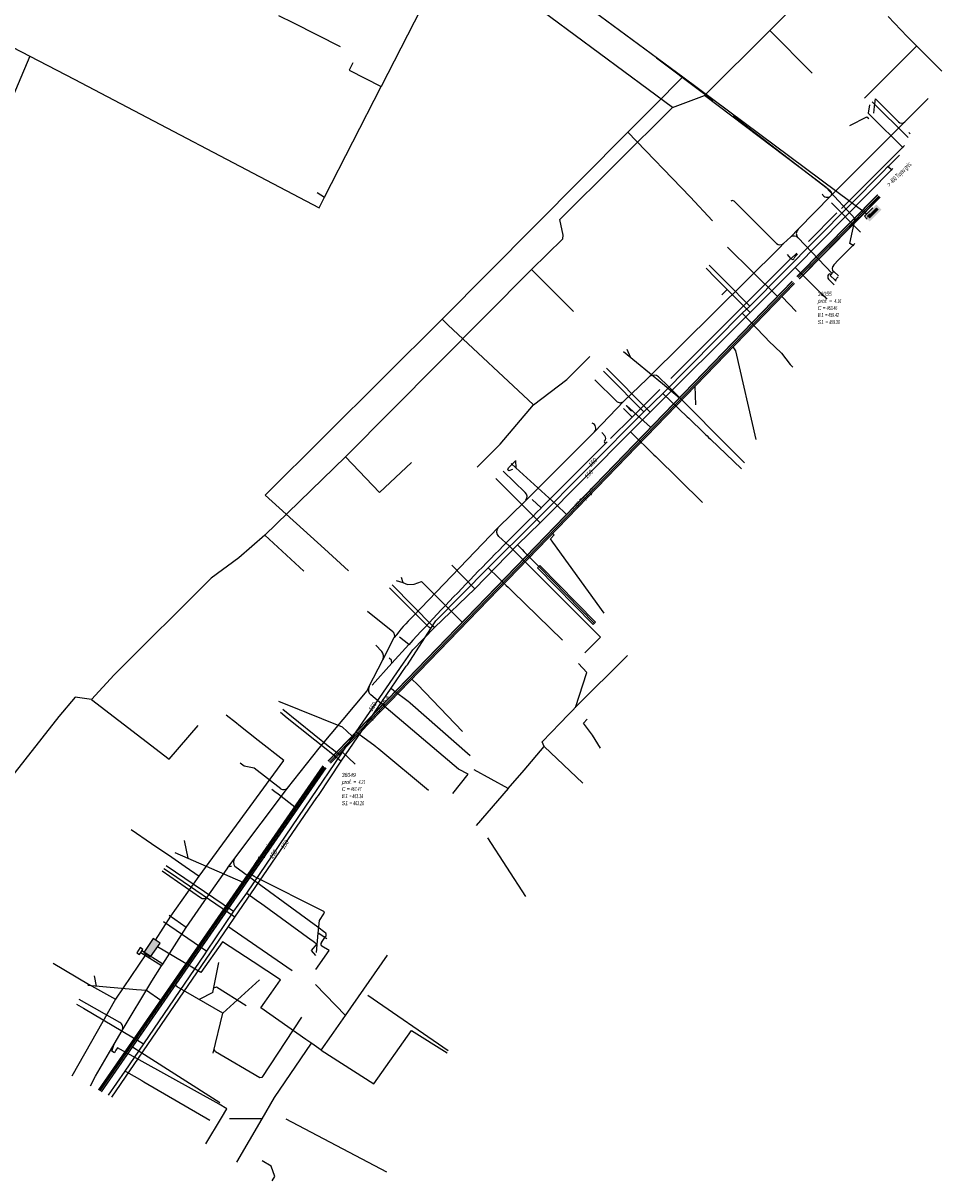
# Model space of a CAD drawing. Header units: metres. Extents: x 2695563 to 2696938, y 1260544 to 1262032.
# Tile 109 of 256: x 2696334 to 2696446, y 1260544 to 1260686. Entities that reach past the tile are written whole.
import ezdxf

# ---------------------------------------------------------------- set-up
doc = ezdxf.new("R2010")
doc.units = ezdxf.units.M
doc.header["$LTSCALE"] = 100
for name, pattern in [('AUSGEZOGEN', [0]), ('STRICHLINIE2_S3', [0.25, 0.15, -0.1]), ('VERDECKT2_S2', [0.18, 0.1, -0.08])]:
    doc.linetypes.add(name, pattern=pattern)
for name, color, linetype in [('Eau portable_Cadastre des conduites_Conduite', 171, 'AUSGEZOGEN'), ('Eau potable_Cadastre des conduites_Conduite_Texte', 171, 'AUSGEZOGEN'), ('Eau potable_Cadastre des conduites_Tube de protection', 171, 'AUSGEZOGEN'), ('EU_Cadastre des conduites', 24, 'AUSGEZOGEN'), ('EU_Cadastre des conduites – Texte', 7, 'AUSGEZOGEN'), ('EU_Cadastre des conduites_Regard normalisé – Texte', 24, 'AUSGEZOGEN'), ('Gaz_Cadastre des conduites_Conduite', 32, 'AUSGEZOGEN'), ('Gaz_Cadastre des conduites_Conduite_Texte', 32, 'AUSGEZOGEN'), ('Réseau électrique_Cadastre des conduite_Bord du tracé', 1, 'AUSGEZOGEN'), ('Réseau électrique_Cadastre des conduite_Tronçon de tracé', 1, 'AUSGEZOGEN'), ('Réseau électrique_Cadastre des conduites_Ouvrage_Surface-Ligne-Point', 1, 'AUSGEZOGEN'), ('TV_Cadastre des conduites_CONDUITE', 92, 'AUSGEZOGEN'), ('Télécommunications_SW_Cadastre des conduites_Bord du tracé', 94, 'AUSGEZOGEN'), ('Télécommunications_SW_Cadastre des conduites_Ouvrage', 94, 'AUSGEZOGEN')]:
    doc.layers.add(name, color=color, linetype=linetype)
doc.styles.add('ARIAL', font='arial.ttf')
pattern_1 = [(0, (2699905, 1265050), (2025, 2025), [2025, -2025]), (90, (2699905, 1265050), (-2025, 2025), [2025, -2025])]

# ---------------------------------------------------------------- blocks, each defined once
blk = doc.blocks.new('COMPLEXOBJECT_2074')
at = {"layer": 'Réseau électrique_Cadastre des conduite_Tronçon de tracé', "color": 1, "linetype": 'AUSGEZOGEN', "transparency": 33554687}
blk.add_line((6380.42, 10613.13), (6390.82, 10623.97), dxfattribs=at)
blk.add_arc((6394.48, 10598.4), 20.36, 133.6565, 143.548, dxfattribs=at)
blk = doc.blocks.new('COMPLEXOBJECT_2075')
at = {"layer": 'Réseau électrique_Cadastre des conduite_Tronçon de tracé', "color": 1, "linetype": 'AUSGEZOGEN', "transparency": 33554687}
blk.add_line((6377.94, 10611.2), (6374.83, 10613.69), dxfattribs=at)
blk.add_arc((6377.54, 10610.74), 0.61, 336.7324, 48.4643, dxfattribs=at)
blk = doc.blocks.new('COMPLEXOBJECT_2076')
at = {"layer": 'Réseau électrique_Cadastre des conduite_Tronçon de tracé', "color": 1, "linetype": 'AUSGEZOGEN', "transparency": 33554687}
blk.add_line((6392.17, 10621.72), (6390.9, 10622.89), dxfattribs=at)
blk.add_arc((6391.42, 10623.47), 0.784, 140.3894, 227.7667, dxfattribs=at)
blk = doc.blocks.new('COMPLEXOBJECT_2092')
at = {"layer": 'Réseau électrique_Cadastre des conduite_Tronçon de tracé', "color": 1, "linetype": 'AUSGEZOGEN', "transparency": 33554687}
blk.add_line((6376.56, 10608.8), (6375.82, 10609.55), dxfattribs=at)
blk.add_arc((6375.91, 10608.19), 0.892, 332.7875, 43.284, dxfattribs=at)
blk = doc.blocks.new('COMPLEXOBJECT_2093')
at = {"layer": 'Réseau électrique_Cadastre des conduite_Tronçon de tracé', "color": 1, "linetype": 'AUSGEZOGEN', "transparency": 33554687}
blk.add_line((6432.02, 10653.73), (6431.33, 10654.42), dxfattribs=at)
blk.add_arc((6431.63, 10654.71), 0.412, 138.744, 224.3302, dxfattribs=at)
blk = doc.blocks.new('COMPLEXOBJECT_2094')
at = {"layer": 'Réseau électrique_Cadastre des conduite_Tronçon de tracé', "color": 1, "linetype": 'STRICHLINIE2_S3', "transparency": 33554687}
blk.add_line((6431.52, 10665.25), (6417.17, 10676.29), dxfattribs=at)
blk.add_arc((6431.24, 10664.87), 0.471, 332.0657, 53.7982, dxfattribs=at)
blk = doc.blocks.new('COMPLEXOBJECT_2095')
at = {"layer": 'Réseau électrique_Cadastre des conduite_Tronçon de tracé', "color": 1, "linetype": 'AUSGEZOGEN', "transparency": 33554687}
for p, q in [((6427.42, 10657.6), (6426.73, 10656.93)), ((6427.21, 10657.15), (6427.52, 10657.47))]:
    blk.add_line(p, q, dxfattribs=at)
for centre, radius, start, end in [((6426.91, 10657.06), 0.222, 213.4184, 341.7897), ((6427.4, 10656.93), 0.284, 131.772, 169.5125)]:
    blk.add_arc(centre, radius, start, end, dxfattribs=at)
blk = doc.blocks.new('COMPLEXOBJECT_2096')
at = {"layer": 'Réseau électrique_Cadastre des conduite_Tronçon de tracé', "color": 1, "linetype": 'AUSGEZOGEN', "transparency": 33554687}
blk.add_line((6403.92, 10635.2), (6403.53, 10635.63), dxfattribs=at)
for centre, radius, start, end in [((6403.96, 10634.49), 0.132, 136.2346, 303.8794), ((6403.54, 10634.92), 0.476, 313.7621, 36.3774)]:
    blk.add_arc(centre, radius, start, end, dxfattribs=at)
blk = doc.blocks.new('COMPLEXOBJECT_2098')
at = {"layer": 'Réseau électrique_Cadastre des conduite_Tronçon de tracé', "color": 1, "linetype": 'AUSGEZOGEN', "transparency": 33554687}
blk.add_line((6424.93, 10658.78), (6419.74, 10663.95), dxfattribs=at)
for centre, radius, start, end in [((6419.54, 10663.74), 0.292, 46.2292, 131.7454), ((6425.38, 10659.32), 0.707, 230.2925, 308.5514)]:
    blk.add_arc(centre, radius, start, end, dxfattribs=at)
blk = doc.blocks.new('COMPLEXOBJECT_2099')
at = {"layer": 'Réseau électrique_Cadastre des conduite_Tronçon de tracé', "color": 1, "linetype": 'AUSGEZOGEN', "transparency": 33554687}
blk.add_line((6394.16, 10628.29), (6391.45, 10630.88), dxfattribs=at)
blk.add_arc((6393.69, 10627.76), 0.704, 320.683, 48.8054, dxfattribs=at)
blk = doc.blocks.new('COMPLEXOBJECT_2100')
at = {"layer": 'Réseau électrique_Cadastre des conduite_Tronçon de tracé', "color": 1, "linetype": 'AUSGEZOGEN', "transparency": 33554687}
blk.add_line((6411.67, 10641.3), (6410.49, 10642.43), dxfattribs=at)
blk.add_arc((6409.9, 10641.81), 0.856, 46.3308, 128.6857, dxfattribs=at)
blk = doc.blocks.new('COMPLEXOBJECT_2706')
at = {"layer": 'Réseau électrique_Cadastre des conduite_Tronçon de tracé', "color": 1, "linetype": 'AUSGEZOGEN', "transparency": 33554687}
for p, q in [((6369.59, 10574.37), (6368.73, 10575)), ((6369.17, 10573.14), (6369.69, 10573.88))]:
    blk.add_line(p, q, dxfattribs=at)
for centre, radius, start, end in [((6369.4, 10574.07), 0.352, 326.0459, 56.9321), ((6369.4, 10572.95), 0.301, 142.156, 237.0662)]:
    blk.add_arc(centre, radius, start, end, dxfattribs=at)

msp = doc.modelspace()

# ---------------------------------------------------------------- hatches: boundary and pattern name
at = {"layer": 'Réseau électrique_Cadastre des conduite_Bord du tracé', "lineweight": 18, "transparency": 33554687}
h = msp.add_hatch(dxfattribs=at)
h.set_pattern_fill('MUSTER', color=1, scale=6075, style=0, pattern_type=2)
h.set_pattern_definition([(0, (2708005, 1273150), (6075, 6075), [6075, -6075]), (90, (2708005, 1273150), (-6075, 6075), [6075, -6075])])
h.paths.add_polyline_path([(2696433.52, 1260654.61), (2696432.96, 1260655.14), (2696432.5, 1260654.68)], flags=0)
at = {"layer": 'Réseau électrique_Cadastre des conduites_Ouvrage_Surface-Ligne-Point', "lineweight": 18, "transparency": 33554687}
h = msp.add_hatch(dxfattribs=at)
h.set_pattern_fill('MUSTER', color=1, scale=2025, style=0, pattern_type=2)
h.set_pattern_definition(pattern_1)
h.paths.add_polyline_path([(2696433.55, 1260654.58), (2696433.11, 1260654.11), (2696434.11, 1260653.17), (2696434.55, 1260653.64)], flags=0)
h = msp.add_hatch(dxfattribs=at)
h.set_pattern_fill('MUSTER', color=1, scale=2025, style=0, pattern_type=2)
h.set_pattern_definition(pattern_1)
h.paths.add_polyline_path([(2696348.27, 1260572.09), (2696347.94, 1260572.32), (2696347.51, 1260571.69), (2696347.84, 1260571.46)], flags=0)
at = {"layer": 'Télécommunications_SW_Cadastre des conduites_Ouvrage', "transparency": 33554687}
for points in [[(2696438.79, 1260662.74), (2696438.15, 1260663.38), (2696436.71, 1260661.93), (2696437.34, 1260661.29)], [(2696438.44, 1260662.74), (2696438.15, 1260663.02), (2696437.06, 1260661.93), (2696437.34, 1260661.64)], [(2696350.36, 1260572.87), (2696349.53, 1260573.43), (2696348.38, 1260571.74), (2696349.21, 1260571.18)]]:
    msp.add_hatch(color=7, dxfattribs=at).paths.add_polyline_path(points)

# ---------------------------------------------------------------- linework, layer by layer
at = {"layer": 'Eau portable_Cadastre des conduites_Conduite', "color": 7, "linetype": 'AUSGEZOGEN', "transparency": 33554687}
for p, q in [((2696442.07, 1260671.56), (2696437.64, 1260675.93)), ((2696388.94, 1260616.28), (2696386.12, 1260619.16)), ((2696350.78, 1260575.52), (2696356.11, 1260571.9))]:
    msp.add_line(p, q, dxfattribs=at)
for points in [[(2696380.2, 1260607.16), (2696381.34, 1260608.81), (2696383.98, 1260611.55), (2696388.94, 1260616.28), (2696394.18, 1260621.67), (2696396.97, 1260624.36), (2696408.02, 1260635.51), (2696410.44, 1260637.93), (2696422.69, 1260650.12), (2696428.19, 1260655.67), (2696440.16, 1260667.77)], [(2696419.87, 1260652.95), (2696419.65, 1260653.17), (2696419.45, 1260653.37), (2696418.45, 1260654.39), (2696417.29, 1260655.55)], [(2696428.19, 1260655.67), (2696428.32, 1260655.54), (2696430.6, 1260653.26), (2696431.26, 1260652.59), (2696431.4, 1260652.46)], [(2696422.69, 1260650.12), (2696422.52, 1260650.3), (2696419.87, 1260652.95), (2696419.23, 1260652.31)], [(2696431.4, 1260652.46), (2696431.56, 1260652.3), (2696431.78, 1260652.08), (2696432.09, 1260651.77)], [(2696410.44, 1260637.93), (2696410.31, 1260638.06), (2696405.1, 1260643.32)], [(2696408.02, 1260635.51), (2696408.15, 1260635.38), (2696410.88, 1260632.71)], [(2696410.88, 1260632.71), (2696411.12, 1260632.48), (2696416.86, 1260626.86)], [(2696396.97, 1260624.36), (2696396.84, 1260624.49), (2696391.53, 1260629.81)], [(2696394.18, 1260621.67), (2696394.31, 1260621.53), (2696394.75, 1260621.08), (2696395, 1260620.82), (2696396.78, 1260619.01), (2696403.59, 1260612.05)], [(2696383.98, 1260611.55), (2696383.85, 1260611.68), (2696378.8, 1260616.78)], [(2696368.91, 1260590.66), (2696372.46, 1260595.88), (2696374.4, 1260598.74), (2696380.2, 1260607.16)], [(2696365.4, 1260601.52), (2696371.17, 1260596.88), (2696371.4, 1260596.71), (2696372.26, 1260596.03), (2696372.46, 1260595.88)], [(2696374.4, 1260598.74), (2696374.6, 1260598.59), (2696375.38, 1260598.03), (2696376.57, 1260597.16)], [(2696376.57, 1260597.16), (2696376.81, 1260596.97), (2696376.9, 1260596.89), (2696376.99, 1260596.82), (2696377.18, 1260596.66), (2696383.27, 1260591.63)], [(2696344.05, 1260554.23), (2696346.09, 1260557.2), (2696348.38, 1260560.53), (2696355.88, 1260571.57), (2696356.11, 1260571.9), (2696359.41, 1260576.77), (2696361, 1260579), (2696368.91, 1260590.66)], [(2696351.11, 1260582.4), (2696359.25, 1260576.88), (2696359.41, 1260576.77)], [(2696361, 1260579), (2696361.16, 1260578.89), (2696362.46, 1260577.95), (2696362.67, 1260577.8), (2696368.89, 1260573.29), (2696369.1, 1260573.15)], [(2696369.1, 1260573.15), (2696369.35, 1260572.96), (2696369.56, 1260572.8), (2696368.88, 1260571.98), (2696369.41, 1260571.36)], [(2696340.13, 1260565.41), (2696340.69, 1260565.08), (2696341, 1260564.9), (2696348.22, 1260560.62), (2696348.38, 1260560.53)], [(2696346.09, 1260557.2), (2696346.25, 1260557.11), (2696348.12, 1260556.03), (2696348.39, 1260555.87), (2696356.48, 1260551.2)]]:
    msp.add_lwpolyline(points, dxfattribs=at)
at = {"layer": 'Eau potable_Cadastre des conduites_Tube de protection', "color": 7, "linetype": 'VERDECKT2_S2', "transparency": 33554687}
msp.add_lwpolyline([(2696396.92, 1260619.15), (2696403.74, 1260612.19), (2696403.45, 1260611.91), (2696396.64, 1260618.87), (2696396.92, 1260619.15)], close=True, dxfattribs=at)
at = {"layer": 'EU_Cadastre des conduites', "color": 24, "linetype": 'AUSGEZOGEN', "transparency": 33554687}
for p, q in [((2696438.01, 1260676.3), (2696437.9, 1260675.38)), ((2696437.9, 1260675.38), (2696437.79, 1260674.56)), ((2696434.9, 1260673.05), (2696436.98, 1260674.13)), ((2696436.98, 1260674.13), (2696437.22, 1260673.89)), ((2696437.56, 1260674.15), (2696441.44, 1260670.3)), ((2696419.91, 1260658.16), (2696426.02, 1260652.08)), ((2696428.33, 1260650.27), (2696426.58, 1260652.09)), ((2696420.95, 1260645.43), (2696420.61, 1260645.92)), ((2696407.17, 1260645.37), (2696411.96, 1260641.44)), ((2696407.57, 1260645.65), (2696407.98, 1260644.72)), ((2696423.43, 1260634.58), (2696420.95, 1260645.43)), ((2696411.96, 1260641.44), (2696414.03, 1260639.7)), ((2696416.03, 1260638.81), (2696415.95, 1260641.1)), ((2696407.51, 1260638.76), (2696408.14, 1260638.05)), ((2696407.52, 1260638.75), (2696410.49, 1260636.07)), ((2696393.92, 1260632), (2696393.98, 1260631.09)), ((2696393.38, 1260631.63), (2696393.98, 1260631.09)), ((2696398.91, 1260626.61), (2696400.18, 1260625.38)), ((2696404.79, 1260613.28), (2696398.5, 1260621.98)), ((2696379.92, 1260617.69), (2696380.12, 1260617.04)), ((2696379.3, 1260617.3), (2696380.12, 1260617.04)), ((2696382.39, 1260617.18), (2696387.41, 1260612.19)), ((2696381.92, 1260604.57), (2696381.23, 1260605.23)), ((2696387.45, 1260598.82), (2696381.92, 1260604.57)), ((2696374.28, 1260594.78), (2696372.63, 1260596.33)), ((2696353.32, 1260585.46), (2696353.76, 1260583.29)), ((2696352.19, 1260583.97), (2696360.52, 1260580.36)), ((2696370.5, 1260576.72), (2696362.06, 1260580.96)), ((2696370.81, 1260573.38), (2696369.76, 1260574.11)), ((2696357.51, 1260570.48), (2696356.81, 1260566.83)), ((2696342.3, 1260568.87), (2696342.52, 1260567.61)), ((2696362.57, 1260568.37), (2696358.04, 1260564.29)), ((2696341.5, 1260567.71), (2696347.46, 1260567.2)), ((2696352.48, 1260567.53), (2696352.23, 1260567.71)), ((2696358.04, 1260564.29), (2696352.48, 1260567.53)), ((2696356.83, 1260566.83), (2696355.16, 1260565.97)), ((2696356.88, 1260559.39), (2696358.04, 1260564.29)), ((2696348.01, 1260559.47), (2696346.98, 1260560.13)), ((2696357.7, 1260553.31), (2696348.01, 1260559.47))]:
    msp.add_line(p, q, dxfattribs=at)
at = {"layer": 'EU_Cadastre des conduites', "linetype": 'AUSGEZOGEN', "transparency": 33554687}
for p, q in [((2696428.42, 1260654.56), (2696438.31, 1260664.57)), ((2696428.43, 1260654.55), (2696438.32, 1260664.55)), ((2696428.45, 1260654.53), (2696438.34, 1260664.54)), ((2696428.7, 1260654.28), (2696438.59, 1260664.29)), ((2696428.72, 1260654.27), (2696438.61, 1260664.27)), ((2696428.73, 1260654.25), (2696438.62, 1260664.26)), ((2696370.95, 1260595.2), (2696427.82, 1260653.98)), ((2696370.96, 1260595.19), (2696427.84, 1260653.97)), ((2696370.98, 1260595.17), (2696427.85, 1260653.95)), ((2696371.24, 1260594.92), (2696428.11, 1260653.7)), ((2696371.25, 1260594.91), (2696428.12, 1260653.69)), ((2696371.27, 1260594.9), (2696428.14, 1260653.68)), ((2696342.84, 1260554.89), (2696370.35, 1260594.58)), ((2696342.85, 1260554.88), (2696370.37, 1260594.56)), ((2696342.87, 1260554.87), (2696370.39, 1260594.55)), ((2696343.17, 1260554.66), (2696370.68, 1260594.35)), ((2696343.18, 1260554.65), (2696370.7, 1260594.34)), ((2696343.2, 1260554.64), (2696370.71, 1260594.33))]:
    msp.add_line(p, q, dxfattribs=at)
at = {"layer": 'EU_Cadastre des conduites', "color": 255, "transparency": 33554687}
for p, q in [((2696428.57, 1260654.41), (2696438.47, 1260664.41)), ((2696371.11, 1260595.05), (2696427.98, 1260653.83)), ((2696343.02, 1260554.77), (2696370.53, 1260594.45))]:
    msp.add_line(p, q, dxfattribs=at)
at = {"layer": 'EU_Cadastre des conduites', "color": 24, "linetype": 'AUSGEZOGEN', "transparency": 33554687}
for points in [[(2696437.3, 1260675.59), (2696437.16, 1260674.54), (2696437.56, 1260674.15)], [(2696393.54, 1260630.9), (2696393.09, 1260630.75), (2696392.98, 1260630.86), (2696393.05, 1260631.11), (2696393.92, 1260631.97)], [(2696393.98, 1260631.09), (2696398.91, 1260626.61), (2696398.88, 1260626.62)], [(2696398.5, 1260621.98), (2696398.2, 1260622.39), (2696398.67, 1260622.89), (2696398.49, 1260623.06)], [(2696380.12, 1260617.04), (2696380.71, 1260616.81), (2696381.5, 1260616.87), (2696382.39, 1260617.18)], [(2696364.89, 1260602.51), (2696372.7, 1260599.38), (2696373.89, 1260598.22)], [(2696364.06, 1260591.74), (2696364.43, 1260591.46), (2696364.83, 1260591.15), (2696366.9, 1260589.57)], [(2696362.06, 1260580.96), (2696361.88, 1260581.05), (2696361.61, 1260581.24)], [(2696369.55, 1260571.72), (2696369.76, 1260574.11), (2696369.9, 1260575.66), (2696370.44, 1260576.44), (2696370.5, 1260576.72)], [(2696347.46, 1260567.2), (2696348.71, 1260567.09), (2696350.47, 1260565.87)], [(2696360.92, 1260565.17), (2696357.28, 1260567.49), (2696356.91, 1260567.35)], [(2696367.7, 1260563.81), (2696362.84, 1260556.4), (2696362.58, 1260556.38), (2696357.14, 1260559.54), (2696356.99, 1260559.85)], [(2696364.11, 1260543.75), (2696364.41, 1260544.26), (2696364, 1260545.55), (2696362.86, 1260546.18)]]:
    msp.add_lwpolyline(points, dxfattribs=at)
at = {"layer": 'Gaz_Cadastre des conduites_Conduite', "color": 32, "linetype": 'AUSGEZOGEN', "transparency": 33554687}
msp.add_line((2696393.57, 1260615.94), (2696399.68, 1260610.01), dxfattribs=at)
for points in [[(2696380.67, 1260606.98), (2696383.57, 1260611.4), (2696384.15, 1260612.34), (2696390.58, 1260618.84), (2696396.16, 1260624.42), (2696409.67, 1260637.98), (2696411.99, 1260640.23), (2696421.7, 1260650.06), (2696422.63, 1260650.93), (2696438.95, 1260667.39), (2696439.58, 1260668.02), (2696439.72, 1260668.16), (2696441, 1260669.43)], [(2696439.58, 1260668.02), (2696439.73, 1260667.9), (2696440.08, 1260667.62)], [(2696422.63, 1260650.93), (2696419.73, 1260653.87), (2696418.88, 1260654.72), (2696418.21, 1260655.4), (2696417.68, 1260655.94)], [(2696421.7, 1260650.06), (2696424.37, 1260647.26), (2696424.59, 1260647.02)], [(2696424.59, 1260647.02), (2696424.95, 1260646.65), (2696426.51, 1260645.15), (2696427.61, 1260643.75), (2696427.9, 1260643.45)], [(2696404.72, 1260642.95), (2696405.24, 1260642.43), (2696409.67, 1260637.98)], [(2696411.99, 1260640.23), (2696414.98, 1260637.35), (2696415.16, 1260637.18)], [(2696415.16, 1260637.18), (2696417.07, 1260635.34), (2696417.23, 1260635.19), (2696417.41, 1260635.01), (2696417.59, 1260634.84)], [(2696417.59, 1260634.84), (2696417.84, 1260634.6), (2696421.61, 1260630.97)], [(2696390.58, 1260618.84), (2696391.85, 1260617.61), (2696392.28, 1260617.19), (2696392.8, 1260616.69), (2696393.02, 1260616.47), (2696393.57, 1260615.94)], [(2696383.57, 1260611.4), (2696383.29, 1260611.57), (2696379.21, 1260615.66), (2696378.47, 1260616.41)], [(2696369.59, 1260590.7), (2696369.77, 1260590.96), (2696372.57, 1260595.18), (2696378.68, 1260604.1), (2696380.54, 1260606.79), (2696380.67, 1260606.98)], [(2696378.68, 1260604.1), (2696379.02, 1260603.84), (2696380.77, 1260602.5)], [(2696380.77, 1260602.5), (2696380.96, 1260602.34), (2696381, 1260602.31), (2696388.36, 1260595.86)], [(2696365.11, 1260601.16), (2696365.95, 1260600.49), (2696370.91, 1260596.52), (2696371.14, 1260596.33), (2696372.23, 1260595.45), (2696372.57, 1260595.18)], [(2696344.46, 1260554.01), (2696358.76, 1260574.89), (2696359.54, 1260576.06), (2696369.59, 1260590.7)], [(2696359.54, 1260576.06), (2696351.63, 1260581.44), (2696350.83, 1260581.99)], [(2696358.76, 1260574.89), (2696358.97, 1260574.74), (2696359.03, 1260574.71), (2696359.21, 1260574.58), (2696366.54, 1260569.52)]]:
    msp.add_lwpolyline(points, dxfattribs=at)
at = {"layer": 'Réseau électrique_Cadastre des conduite_Bord du tracé', "color": 1, "linetype": 'AUSGEZOGEN', "transparency": 33554687}
for points in [[(2696433.52, 1260654.61), (2696432.96, 1260655.14), (2696432.5, 1260654.68)], [(2696432.5, 1260654.68), (2696433.11, 1260654.11), (2696433.46, 1260654.49)]]:
    msp.add_lwpolyline(points, dxfattribs=at)
at = {"layer": 'Réseau électrique_Cadastre des conduite_Tronçon de tracé', "color": 1, "linetype": 'AUSGEZOGEN', "transparency": 33554687}
for p, q in [((2696366.75, 1260685.57), (2696364.92, 1260686.47)), ((2696372.48, 1260682.67), (2696366.75, 1260685.57)), ((2696416.82, 1260677.09), (2696411.22, 1260681.31)), ((2696418.14, 1260676.1), (2696416.82, 1260677.09)), ((2696440.86, 1260673.5), (2696438.04, 1260676.33)), ((2696441.84, 1260673.7), (2696444.49, 1260676.36)), ((2696432.62, 1260664.46), (2696441.65, 1260673.51)), ((2696441.65, 1260673.51), (2696441.84, 1260673.7)), ((2696442.31, 1260672.03), (2696442.15, 1260672.2)), ((2696433.88, 1260662.88), (2696441.59, 1260670.6)), ((2696428.56, 1260660.35), (2696432.62, 1260664.46)), ((2696436.23, 1260659.98), (2696432.67, 1260663.57)), ((2696429.84, 1260658.84), (2696433.32, 1260662.33)), ((2696427.67, 1260659.41), (2696428.56, 1260660.35)), ((2696426.79, 1260658.58), (2696427.67, 1260659.41)), ((2696432.75, 1260654.93), (2696428.55, 1260659.3)), ((2696410.34, 1260642.28), (2696426.31, 1260658.11)), ((2696426.31, 1260658.11), (2696426.79, 1260658.58)), ((2696435.52, 1260658.57), (2696433.57, 1260656.62)), ((2696433.57, 1260656.62), (2696432.92, 1260655.95)), ((2696406.29, 1260639.28), (2696403.66, 1260641.89)), ((2696407.2, 1260639.29), (2696410.07, 1260642.02)), ((2696410.07, 1260642.02), (2696410.34, 1260642.28)), ((2696408.23, 1260637.31), (2696411.63, 1260640.72)), ((2696421.63, 1260632.09), (2696412.64, 1260641.11)), ((2696403.62, 1260635.5), (2696407.2, 1260639.29)), ((2696395.21, 1260627.12), (2696403.62, 1260635.5)), ((2696397.07, 1260626.19), (2696405.17, 1260634.27)), ((2696421.99, 1260631.73), (2696421.63, 1260632.09)), ((2696391.79, 1260623.78), (2696395.03, 1260626.95)), ((2696395.03, 1260626.95), (2696395.21, 1260627.12)), ((2696397.07, 1260626.19), (2696395.98, 1260627.23)), ((2696403.12, 1260611.58), (2696393.14, 1260621.53)), ((2696404.34, 1260610.36), (2696403.12, 1260611.58)), ((2696377.67, 1260607.59), (2696379.07, 1260610.31)), ((2696378.76, 1260607.18), (2696380.86, 1260609.44)), ((2696380.86, 1260609.44), (2696379.7, 1260610.36)), ((2696402.43, 1260608.45), (2696404.34, 1260610.36)), ((2696375.97, 1260604.29), (2696377.67, 1260607.59)), ((2696376.37, 1260604.48), (2696378.76, 1260607.18)), ((2696369.85, 1260596.76), (2696375.73, 1260603.77)), ((2696375.73, 1260603.77), (2696375.97, 1260604.29)), ((2696386.94, 1260594.2), (2696376.19, 1260603.28)), ((2696365.99, 1260591.85), (2696369.85, 1260596.76)), ((2696386.25, 1260591.22), (2696388.13, 1260593.59)), ((2696388.13, 1260593.59), (2696386.94, 1260594.2)), ((2696359.53, 1260583.3), (2696365.99, 1260591.85)), ((2696358.59, 1260581.99), (2696358.72, 1260582.17)), ((2696358.72, 1260582.17), (2696359.53, 1260583.3)), ((2696369.7, 1260574.81), (2696359.53, 1260582.27)), ((2696355.31, 1260578.44), (2696350.62, 1260581.69)), ((2696356.13, 1260578.52), (2696358.59, 1260581.99)), ((2696353.57, 1260574.78), (2696356.13, 1260578.52)), ((2696353.57, 1260574.78), (2696351.48, 1260576.26)), ((2696350.69, 1260570.31), (2696353.57, 1260574.78)), ((2696371.1, 1260571.96), (2696370.21, 1260572.51)), ((2696347.99, 1260571.68), (2696348.15, 1260571.92)), ((2696350.53, 1260570.07), (2696347.99, 1260571.68)), ((2696350.69, 1260570.31), (2696348.15, 1260571.92)), ((2696369.46, 1260569.63), (2696371.1, 1260571.96)), ((2696349.34, 1260568.22), (2696350.53, 1260570.07)), ((2696350.53, 1260570.07), (2696350.69, 1260570.31)), ((2696345.72, 1260562.18), (2696349.34, 1260568.22)), ((2696345.42, 1260563.14), (2696340.45, 1260565.95)), ((2696344.73, 1260560.51), (2696345.72, 1260562.18)), ((2696344.96, 1260559.75), (2696344.77, 1260559.44)), ((2696345.15, 1260560.04), (2696344.96, 1260559.75)), ((2696357.59, 1260553.12), (2696345.15, 1260560.04)), ((2696355.97, 1260548.28), (2696357.88, 1260551.48))]:
    msp.add_line(p, q, dxfattribs=at)
for points in [[(2696412.98, 1260642.07), (2696427.69, 1260656.74), (2696427.27, 1260657.24)], [(2696405.58, 1260634.68), (2696408.23, 1260637.31), (2696407.17, 1260638.39)], [(2696378.76, 1260607.18), (2696378.74, 1260607.53), (2696378.45, 1260607.78)], [(2696365.15, 1260591.77), (2696361.91, 1260594.32), (2696360.68, 1260594.54), (2696360.18, 1260594.93)], [(2696341.82, 1260555.39), (2696342.47, 1260556.58), (2696344.73, 1260560.51)], [(2696344.77, 1260559.44), (2696344.47, 1260559.62), (2696344.73, 1260560.51)], [(2696357.88, 1260551.48), (2696358.54, 1260552.58), (2696357.59, 1260553.12)]]:
    msp.add_lwpolyline(points, dxfattribs=at)
for centre, radius, start, end in [((2696441.25, 1260673.91), 0.566, 225.8385, 315.0264), ((2696432.14, 1260664.93), 0.675, 203.0447, 315.2576), ((2696429.11, 1260659.82), 0.767, 136.1476, 223.0928), ((2696428.03, 1260658.75), 0.756, 46.5486, 118.7549), ((2696433.4, 1260655.48), 0.667, 135.6986, 219.0024), ((2696432.44, 1260654.67), 0.191, 33.7048, 143.7328), ((2696406.74, 1260639.71), 0.625, 223.7346, 317.6444), ((2696403.07, 1260635.94), 0.702, 321.5523, 68.0282), ((2696731.32, 1260286.27), 476.72, 134.5186, 137.3204), ((2696376.74, 1260603.93), 0.85, 154.5891, 229.9545), ((2696365.51, 1260592.43), 0.751, 240.846, 309.8112), ((2696358.99, 1260581.87), 0.406, 74.3075, 131.3272), ((2696360.34, 1260582.78), 0.956, 147.583, 212.1928), ((2696355.67, 1260579.01), 0.67, 237.2159, 313.2107), ((2696345.1, 1260562.51), 0.707, 332.1733, 63.3333)]:
    msp.add_arc(centre, radius, start, end, dxfattribs=at)
at = {"layer": 'Réseau électrique_Cadastre des conduites_Ouvrage_Surface-Ligne-Point', "color": 1, "linetype": 'AUSGEZOGEN', "transparency": 33554687}
msp.add_lwpolyline([(2696433.46, 1260654.49), (2696433.11, 1260654.11), (2696433.22, 1260654.01)], dxfattribs=at)
msp.add_lwpolyline([(2696348.27, 1260572.09), (2696347.94, 1260572.32), (2696347.51, 1260571.69), (2696347.84, 1260571.46), (2696348.27, 1260572.09)], close=True, dxfattribs=at)
at = {"layer": 'TV_Cadastre des conduites_CONDUITE', "color": 92, "linetype": 'AUSGEZOGEN', "transparency": 33554687}
for p, q in [((2696425.11, 1260684.67), (2696427.59, 1260687.16)), ((2696417.11, 1260676.71), (2696425.11, 1260684.67)), ((2696425.11, 1260684.67), (2696430.29, 1260679.48)), ((2696370.53, 1260664.28), (2696377.46, 1260677.84)), ((2696413.18, 1260675.27), (2696417.11, 1260676.71)), ((2696369.62, 1260664.84), (2696370.53, 1260664.28)), ((2696373.08, 1260632.46), (2696395.9, 1260655.41)), ((2696395.9, 1260655.41), (2696401.05, 1260650.25)), ((2696373.08, 1260632.46), (2696363.2, 1260622.85)), ((2696363.2, 1260622.85), (2696367.98, 1260618.43)), ((2696341.96, 1260602.72), (2696351.5, 1260595.42)), ((2696351.5, 1260595.42), (2696355.02, 1260599.53)), ((2696395.19, 1260578.57), (2696390.53, 1260585.77)), ((2696375.81, 1260566.49), (2696385.69, 1260559.71)), ((2696378.17, 1260544.81), (2696365.82, 1260551.3))]:
    msp.add_line(p, q, dxfattribs=at)
for points in [[(2696232.52, 1260783.3), (2696233.72, 1260782.46), (2696241.25, 1260777.19), (2696289.29, 1260750.79), (2696334.82, 1260725.85), (2696342.55, 1260718.39), (2696338.79, 1260710.58), (2696331.29, 1260697.32), (2696325.63, 1260686.06), (2696334.39, 1260681.55)], [(2696413.18, 1260675.27), (2696386.31, 1260695.13), (2696377.46, 1260677.84)], [(2696334.39, 1260681.55), (2696331.55, 1260674.77), (2696322.64, 1260657.86)], [(2696334.39, 1260681.55), (2696339.84, 1260678.74), (2696369.86, 1260662.97), (2696370.53, 1260664.28)], [(2696373.97, 1260680.72), (2696373.54, 1260679.84), (2696377.46, 1260677.84)], [(2696435.38, 1260658.3), (2696434.92, 1260658.6), (2696435.56, 1260661.62), (2696432.01, 1260665.46), (2696417.11, 1260676.71)], [(2696399.78, 1260659.62), (2696399.38, 1260661.52), (2696413.18, 1260675.27)], [(2696395.9, 1260655.41), (2696399.73, 1260659.15), (2696399.78, 1260659.62)], [(2696373.08, 1260632.46), (2696377.27, 1260628.1), (2696381.2, 1260631.75)], [(2696363.2, 1260622.85), (2696360, 1260620.06), (2696356.62, 1260617.59), (2696344.72, 1260605.73), (2696341.96, 1260602.72)], [(2696341.96, 1260602.72), (2696339.94, 1260603.02), (2696337.95, 1260600.65), (2696325.87, 1260585.29), (2696314.36, 1260569.74)], [(2696404.36, 1260596.76), (2696403.37, 1260598.34), (2696402.28, 1260599.81), (2696402.73, 1260600.32)]]:
    msp.add_lwpolyline(points, dxfattribs=at)
at = {"layer": 'Télécommunications_SW_Cadastre des conduites_Bord du tracé', "color": 94, "linetype": 'AUSGEZOGEN', "transparency": 33554687}
for p, q in [((2696400.48, 1260689.3), (2696414.43, 1260679.01)), ((2696441.94, 1260683.95), (2696439.59, 1260686.41)), ((2696414.43, 1260679.01), (2696410.91, 1260675.45)), ((2696414.43, 1260679.01), (2696436.99, 1260662.22)), ((2696410.91, 1260675.45), (2696407.71, 1260672.22)), ((2696407.71, 1260672.22), (2696384.93, 1260649.34)), ((2696402.19, 1260592.45), (2696397.46, 1260596.98)), ((2696393.04, 1260591.81), (2696388.87, 1260594.1)), ((2696393.04, 1260591.81), (2696389.1, 1260587.27)), ((2696348.65, 1260571.55), (2696344.9, 1260566)), ((2696373.09, 1260564.02), (2696378.25, 1260571.4)), ((2696373.09, 1260564.02), (2696369.4, 1260567.82)), ((2696344.9, 1260566), (2696339.56, 1260556.57)), ((2696362.83, 1260551.35), (2696358.89, 1260551.33)), ((2696362.83, 1260551.35), (2696359.74, 1260546.03))]:
    msp.add_line(p, q, dxfattribs=at)
for points in [[(2696443.08, 1260682.76), (2696439.89, 1260679.59), (2696436.7, 1260676.41)], [(2696441.94, 1260683.95), (2696443.15, 1260682.74), (2696446.18, 1260679.72)], [(2696407.71, 1260672.22), (2696415.33, 1260664.29), (2696418.06, 1260661.37)], [(2696384.93, 1260649.34), (2696363.23, 1260627.75), (2696370.5, 1260621.19), (2696373.45, 1260618.49)], [(2696384.93, 1260649.34), (2696385.64, 1260648.63), (2696396.14, 1260638.81)], [(2696396.14, 1260638.81), (2696400.21, 1260641.91), (2696403.04, 1260644.73)], [(2696389.23, 1260631.19), (2696392.06, 1260634.02), (2696396.14, 1260638.81)], [(2696397.46, 1260596.98), (2696397.2, 1260597.52), (2696399.4, 1260599.81), (2696400.4, 1260600.84), (2696400.94, 1260601.41), (2696401.29, 1260601.77), (2696407.66, 1260608.13)], [(2696401.27, 1260601.75), (2696402.68, 1260606.02), (2696401.63, 1260607.12)], [(2696355.17, 1260581.07), (2696365.52, 1260595.23), (2696362.38, 1260597.71), (2696360.03, 1260599.57), (2696359.73, 1260599.81), (2696358.46, 1260600.82)], [(2696393.04, 1260591.81), (2696395, 1260594.07), (2696397.46, 1260596.98)], [(2696346.84, 1260586.79), (2696349.32, 1260585.09), (2696351.79, 1260583.39), (2696353.44, 1260582.26), (2696355.17, 1260581.07)], [(2696349.8, 1260573.25), (2696351.68, 1260576.16), (2696355.17, 1260581.07)], [(2696370.12, 1260559.76), (2696368.95, 1260560.58), (2696368.23, 1260561.08), (2696362.72, 1260564.93), (2696363.98, 1260566.74), (2696365.12, 1260568.38), (2696361.78, 1260570.57), (2696358.94, 1260572.43), (2696358.02, 1260573.03), (2696355.36, 1260569.28), (2696350.05, 1260572.42)], [(2696337.28, 1260570.41), (2696341.58, 1260567.85), (2696344.9, 1260566)], [(2696370.12, 1260559.76), (2696371.38, 1260561.56), (2696373.09, 1260564.02)], [(2696370.12, 1260559.76), (2696376.56, 1260555.64), (2696381.17, 1260562.16), (2696385.54, 1260559.42)], [(2696368.88, 1260560.62), (2696364.34, 1260553.94), (2696362.83, 1260551.35)]]:
    msp.add_lwpolyline(points, dxfattribs=at)
at = {"layer": 'Télécommunications_SW_Cadastre des conduites_Ouvrage', "color": 94, "transparency": 33554687}
for points in [[(2696437.73, 1260662.96), (2696436.71, 1260661.93), (2696437.04, 1260661.59)], [(2696437.37, 1260662.24), (2696437.06, 1260661.93), (2696437.16, 1260661.82)]]:
    msp.add_lwpolyline(points, dxfattribs=at)
msp.add_lwpolyline([(2696350.36, 1260572.87), (2696349.53, 1260573.43), (2696348.38, 1260571.74), (2696349.21, 1260571.18), (2696350.36, 1260572.87)], close=True, dxfattribs=at)

# ---------------------------------------------------------------- block references
at = {"layer": 'Réseau électrique_Cadastre des conduite_Tronçon de tracé', "color": 1, "linetype": 'STRICHLINIE2_S3', "lineweight": -3, "transparency": 33554687}
msp.add_blockref('COMPLEXOBJECT_2094', (2690000.97, 1249999.81), dxfattribs=at)
at = {"layer": 'Réseau électrique_Cadastre des conduite_Tronçon de tracé', "color": 1, "linetype": 'AUSGEZOGEN', "lineweight": -3, "transparency": 33554687}
for name in ['COMPLEXOBJECT_2098', 'COMPLEXOBJECT_2095', 'COMPLEXOBJECT_2093', 'COMPLEXOBJECT_2100', 'COMPLEXOBJECT_2096', 'COMPLEXOBJECT_2099', 'COMPLEXOBJECT_2074', 'COMPLEXOBJECT_2076', 'COMPLEXOBJECT_2075', 'COMPLEXOBJECT_2092', 'COMPLEXOBJECT_2706']:
    msp.add_blockref(name, (2690000.97, 1249999.81), dxfattribs=at)

# ---------------------------------------------------------------- texts
at = {"layer": 'Eau potable_Cadastre des conduites_Conduite_Texte', "color": 7, "transparency": 33554687, "char_height": 0.5543, "width": 1.1001, "attachment_point": 5, "style": 'ARIAL'}
for insert, rotation in [((2696402.88, 1260630.32), 45.2727), ((2696376.41, 1260601.83), 55.7793), ((2696364.24, 1260583.76), 55.8639)]:
    msp.add_mtext('\\A1;{\\fArial|i1|b0;\\H0.554263;\\W0.700000;\\C7;150}\\P', dxfattribs=dict(at, insert=insert, rotation=rotation))
at = {"layer": 'EU_Cadastre des conduites – Texte', "color": 24, "transparency": 33554687, "char_height": 0.5571, "width": 6, "attachment_point": 5, "style": 'ARIAL'}
for insert, rotation in [((2696440.98, 1260667.01), 44.4492), ((2696402.25, 1260627.23), 45.342), ((2696362.83, 1260583.4), 57.0249)]:
    msp.add_mtext('\\A1;{\\fArial|b0|i1|c0|p34;\\W0.7;> \\W0.49;400 Tuyau grès}', dxfattribs=dict(at, insert=insert, rotation=rotation))
at = {"layer": 'EU_Cadastre des conduites_Regard normalisé – Texte', "color": 24, "transparency": 33554687, "char_height": 0.5064, "attachment_point": 1, "line_spacing_factor": 1.024096, "style": 'ARIAL'}
for s, insert, width in [('\\A1;{\\fArial|b0|i1|c0|p34;\\W0.69532;36055}\\P{\\fArial|b0|i1|c0|p34;\\H0.99721x;\\W0.69532;prof. = \\W0.48672; 4.16}\\P{\\fArial|b0|i1|c0|p34;\\H0.99721x;\\W0.69532;C =\\W0.48672; 463.46}\\P{\\fArial|b0|i1|c0|p34;\\H0.99721x;\\W0.69532;E1 \\W0.48672;= 459.42}\\P{\\fArial|b0|i1|c0|p34;\\H0.99721x;\\W0.69532;S1 =\\W0.48672; 459.30}', (2696430.97, 1260652.67), 2.8414), ('\\A1;{\\fArial|b0|i1|c0|p34;\\W0.69709;36049}\\P{\\fArial|b0|i1|c0|p34;\\H0.99721x;\\W0.69709;prof. = \\W0.48796; 4.21}\\P{\\fArial|b0|i1|c0|p34;\\H0.99721x;\\W0.69709;C =\\W0.48796; 467.47}\\P{\\fArial|b0|i1|c0|p34;\\H0.99721x;\\W0.69709;E1 \\W0.48796;= 463.34}\\P{\\fArial|b0|i1|c0|p34;\\H0.99721x;\\W0.69709;S1 =\\W0.48796; 463.26}', (2696372.64, 1260593.73), 2.8486)]:
    msp.add_mtext(s, dxfattribs=dict(at, insert=insert, width=width))
at = {"layer": 'Gaz_Cadastre des conduites_Conduite_Texte', "color": 32, "transparency": 33554687, "char_height": 0.5583, "attachment_point": 5, "style": 'ARIAL'}
for s, insert, width, rotation in [('\\A1;{\\fArial|i1|b0;\\H0.558250;\\W0.700000;\\C32;150}\\P', (2696403.38, 1260631.77), 1.1081, 45.2655), ('\\A1;{\\fArial|i1|b0;\\H0.558250;\\W0.700000;\\C32;PE180/16.4}\\P', (2696377.25, 1260601.7), 3.0577, 55.5876), ('\\A1;{\\fArial|i1|b0;\\H0.558250;\\W0.700000;\\C32;150}\\P', (2696365.64, 1260584.94), 1.1081, 55.5372)]:
    msp.add_mtext(s, dxfattribs=dict(at, insert=insert, width=width, rotation=rotation))

doc.saveas('drawing.dxf')
